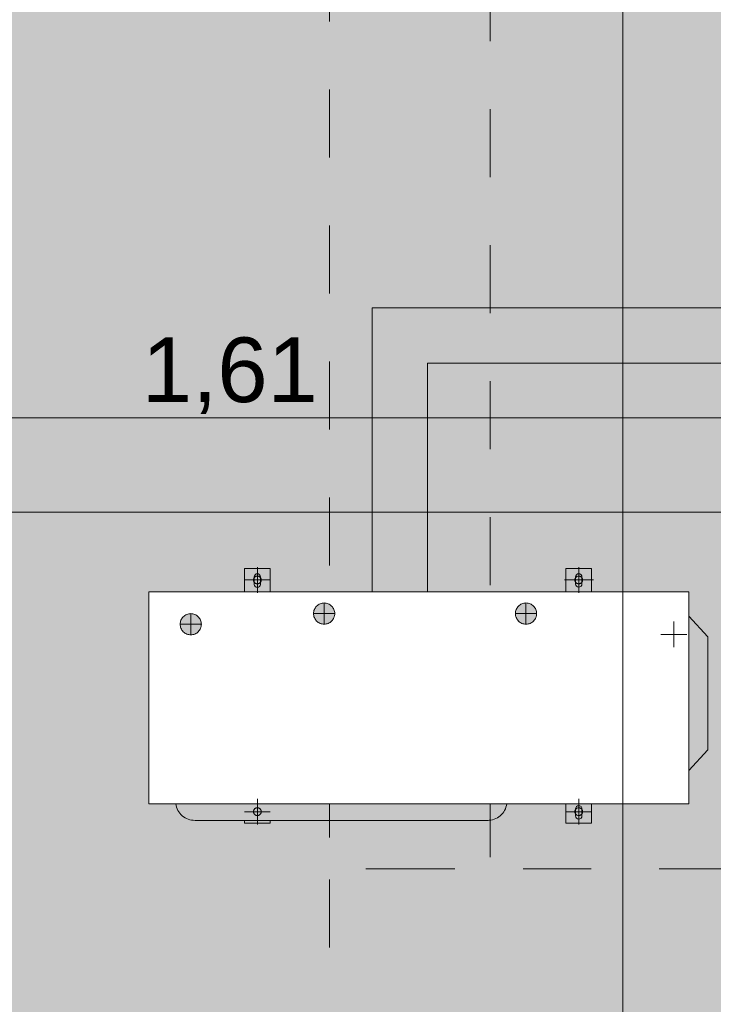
# Model space of a CAD drawing. Header units: metres. Extents: x -180 to 4, y -47 to 4.
# Tile 60 of 256: x -164.63 to -163.55, y -6.66 to -5.13. Entities that reach past the tile are written whole.
import ezdxf

# ---------------------------------------------------------------- set-up
doc = ezdxf.new("R2010")
doc.units = ezdxf.units.M
doc.header["$LTSCALE"] = 0.05
doc.header["$PDMODE"] = 1
doc.header["$PDSIZE"] = -2
doc.linetypes.add('Linienart-34', pattern=[4.233, 2.116, -2.117])
doc.layers.get('0').update_dxf_attribs({"lineweight": 25})
for name, color, linetype, lineweight, true_color in [('30 -36 Dächer- 3 Dachbeläge', 7, 'Continuous', 15, 0x9999ff), ('30 -36 Dächer- 3 Dachbeläge Gründach', 250, 'Continuous', 9, 0x333333), ('70 -72 Beschriftung- 1 Beschriftung allgemein', 7, 'Continuous', 9, 0xff6633), ('70 -76 Bemaßung- 2 Allgemein', 7, 'Continuous', 5, 0x6666cc)]:
    doc.layers.add(name, color=color, linetype=linetype, lineweight=lineweight, true_color=true_color)
doc.layers.add('70 -73 Bauteildarst.- 2 verdeckt 0.15', color=7, linetype='Linienart-34', lineweight=15)
doc.layers.add('Keine', color=7, linetype='Continuous', lineweight=9)
doc.styles.add('Arial', font='arial.ttf')
doc.dimstyles.new('k+k_klein', dxfattribs={"dimtxt": 0.075516, "dimasz": 0.05302, "dimexe": 0.05, "dimexo": 0.15, "dimgap": 0.005, "dimtad": 1, "dimdec": 3, "dimtxsty": 'Arial', "dimblk": 'VW_SLASH-2', "dimblk1": 'VW_SLASH-2', "dimblk2": 'VW_SLASH-2', "dimcen": 0, "dimdle": 0.025, "dimadec": 3, "dimazin": 0, "dimtfac": 0.75, "dimtdec": 3, "dimtix": 1, "dimtmove": 0, "dimatfit": 0, "dimldrblk": 'VW_FILLEDARROW', "dimfxl": 0.1, "dimfxlon": 1, "dimfrac": 2, "dimtolj": 1, "dimarcsym": 0})

# ---------------------------------------------------------------- blocks, each defined once
blk = doc.blocks.new('Gruppe-1424')
at = {"layer": 'Keine', "color": 252, "true_color": 0x888888}
for p, q in [((-164.0797, -6.0156), (-164.0797, -5.5737)), ((-164.0797, -5.5737), (-161.3801, -5.5737)), ((-163.9934, -6.0156), (-163.9934, -5.6601)), ((-163.9934, -5.6601), (-161.4354, -5.6601)), ((-164.2383, -5.9796), (-164.2783, -5.9796)), ((-164.2383, -5.9796), (-164.2783, -5.9796)), ((-163.7383, -5.9796), (-163.7783, -5.9796)), ((-163.7383, -5.9796), (-163.7783, -5.9796)), ((-164.2783, -5.9973), (-164.2383, -5.9973)), ((-164.2633, -5.9926), (-164.2633, -6.0036)), ((-164.2633, -5.9926), (-164.2633, -6.0036)), ((-164.2533, -5.9926), (-164.2533, -6.0036)), ((-164.2533, -5.9926), (-164.2533, -6.0036)), ((-163.7805, -5.9973), (-163.7355, -5.9973)), ((-163.7633, -5.9926), (-163.7633, -6.0036)), ((-163.7633, -5.9926), (-163.7633, -6.0036)), ((-163.7533, -5.9926), (-163.7533, -6.0036)), ((-163.7533, -5.9926), (-163.7533, -6.0036)), ((-164.1544, -6.0696), (-164.1544, -6.0296)), ((-163.8404, -6.0696), (-163.8404, -6.0296)), ((-164.3619, -6.0862), (-164.3619, -6.0462)), ((-164.1744, -6.0496), (-164.1344, -6.0496)), ((-163.8604, -6.0496), (-163.8204, -6.0496)), ((-164.3819, -6.0662), (-164.3419, -6.0662)), ((-163.5573, -6.2616), (-163.5573, -6.0856)), ((-163.5573, -6.2616), (-163.5573, -6.0856)), ((-164.2383, -6.3579), (-164.2783, -6.3579)), ((-163.7383, -6.3579), (-163.7783, -6.3579)), ((-163.7633, -6.3536), (-163.7633, -6.3646)), ((-163.7633, -6.3536), (-163.7633, -6.3646)), ((-163.7533, -6.3536), (-163.7533, -6.3646)), ((-163.7533, -6.3536), (-163.7533, -6.3646)), ((-163.8993, -6.3714), (-164.3553, -6.3714)), ((-163.8993, -6.3714), (-164.3553, -6.3714)), ((-164.2783, -6.3714), (-164.2783, -6.3756)), ((-164.2783, -6.3714), (-164.2783, -6.3756)), ((-164.2383, -6.3714), (-164.2383, -6.3756)), ((-164.2383, -6.3714), (-164.2383, -6.3756)), ((-164.2383, -6.3756), (-164.2783, -6.3756)), ((-164.2383, -6.3756), (-164.2783, -6.3756)), ((-163.7383, -6.3756), (-163.7783, -6.3756)), ((-163.7383, -6.3756), (-163.7783, -6.3756))]:
    blk.add_line(p, q, dxfattribs=at)
at = {"layer": 'Keine', "color": 252, "linetype": 'Continuous', "true_color": 0x888888, "flags": 128}
for points in [[(-164.2523, -5.9973), (-164.2523, -5.9979), (-164.2524, -5.9985), (-164.2526, -5.999), (-164.2528, -5.9996), (-164.253, -6.0001), (-164.2533, -6.0006), (-164.2537, -6.0011), (-164.2541, -6.0015), (-164.2545, -6.0019), (-164.255, -6.0023), (-164.2555, -6.0026), (-164.256, -6.0028), (-164.2566, -6.003), (-164.2571, -6.0032), (-164.2577, -6.0033), (-164.2583, -6.0033), (-164.2589, -6.0033), (-164.2595, -6.0032), (-164.26, -6.003), (-164.2606, -6.0028), (-164.2611, -6.0026), (-164.2616, -6.0023), (-164.2621, -6.0019), (-164.2625, -6.0015), (-164.2629, -6.0011), (-164.2633, -6.0006), (-164.2636, -6.0001), (-164.2638, -5.9996), (-164.264, -5.999), (-164.2642, -5.9985), (-164.2643, -5.9979), (-164.2643, -5.9973), (-164.2643, -5.9967), (-164.2642, -5.9961), (-164.264, -5.9955), (-164.2638, -5.995), (-164.2636, -5.9945), (-164.2633, -5.9939), (-164.2629, -5.9935), (-164.2625, -5.993), (-164.2621, -5.9926), (-164.2616, -5.9923), (-164.2611, -5.992), (-164.2606, -5.9917), (-164.26, -5.9915), (-164.2595, -5.9914), (-164.2589, -5.9913), (-164.2583, -5.9913), (-164.2577, -5.9913), (-164.2571, -5.9914), (-164.2566, -5.9915), (-164.256, -5.9917), (-164.2555, -5.992), (-164.255, -5.9923), (-164.2545, -5.9926), (-164.2541, -5.993), (-164.2537, -5.9935), (-164.2533, -5.9939), (-164.253, -5.9945), (-164.2528, -5.995), (-164.2526, -5.9955), (-164.2524, -5.9961), (-164.2523, -5.9967)], [(-163.7523, -5.9973), (-163.7523, -5.9979), (-163.7524, -5.9985), (-163.7526, -5.999), (-163.7528, -5.9996), (-163.753, -6.0001), (-163.7533, -6.0006), (-163.7537, -6.0011), (-163.7541, -6.0015), (-163.7545, -6.0019), (-163.755, -6.0023), (-163.7555, -6.0026), (-163.756, -6.0028), (-163.7566, -6.003), (-163.7571, -6.0032), (-163.7577, -6.0033), (-163.7583, -6.0033), (-163.7589, -6.0033), (-163.7595, -6.0032), (-163.76, -6.003), (-163.7606, -6.0028), (-163.7611, -6.0026), (-163.7616, -6.0023), (-163.7621, -6.0019), (-163.7625, -6.0015), (-163.7629, -6.0011), (-163.7633, -6.0006), (-163.7636, -6.0001), (-163.7638, -5.9996), (-163.764, -5.999), (-163.7642, -5.9985), (-163.7643, -5.9979), (-163.7643, -5.9973), (-163.7643, -5.9967), (-163.7642, -5.9961), (-163.764, -5.9955), (-163.7638, -5.995), (-163.7636, -5.9945), (-163.7633, -5.9939), (-163.7629, -5.9935), (-163.7625, -5.993), (-163.7621, -5.9926), (-163.7616, -5.9923), (-163.7611, -5.992), (-163.7606, -5.9917), (-163.76, -5.9915), (-163.7595, -5.9914), (-163.7589, -5.9913), (-163.7583, -5.9913), (-163.7577, -5.9913), (-163.7571, -5.9914), (-163.7566, -5.9915), (-163.756, -5.9917), (-163.7555, -5.992), (-163.755, -5.9923), (-163.7545, -5.9926), (-163.7541, -5.993), (-163.7537, -5.9935), (-163.7533, -5.9939), (-163.753, -5.9945), (-163.7528, -5.995), (-163.7526, -5.9955), (-163.7524, -5.9961), (-163.7523, -5.9967)]]:
    blk.add_lwpolyline(points, close=True, dxfattribs=at)
at = {"layer": 'Keine', "color": 252, "true_color": 0x888888, "flags": 128}
for points in [[(-164.2533, -5.9926, 0.414214), (-164.2583, -5.9876, 0.414214), (-164.2633, -5.9926)], [(-164.2533, -5.9926, 0.414214), (-164.2583, -5.9876, 0.414214), (-164.2633, -5.9926)], [(-163.7533, -5.9926, 0.414214), (-163.7583, -5.9876, 0.414214), (-163.7633, -5.9926)], [(-163.7533, -5.9926, 0.414214), (-163.7583, -5.9876, 0.414214), (-163.7633, -5.9926)], [(-164.2633, -6.0036, 0.012522), (-164.2633, -6.0038, 0.012522), (-164.2633, -6.0041)], [(-164.2633, -6.0036, 0.012522), (-164.2633, -6.0038, 0.012522), (-164.2633, -6.0041)], [(-164.2533, -6.0041, 0.012522), (-164.2533, -6.0038, 0.012522), (-164.2533, -6.0036)], [(-164.2533, -6.0041, 0.012522), (-164.2533, -6.0038, 0.012522), (-164.2533, -6.0036)], [(-163.7633, -6.3646, 0.414214), (-163.7583, -6.3696, 0.414214), (-163.7533, -6.3646)], [(-163.7633, -6.3646, 0.414214), (-163.7583, -6.3696, 0.414214), (-163.7533, -6.3646)]]:
    blk.add_lwpolyline(points, format="xyb", dxfattribs=at)
at = {"color": 255, "linetype": 'Continuous', "lineweight": 5}
blk.add_wipeout([(-163.5873, -6.0156), (-163.5873, -6.3456), (-163.8404, -6.3456), (-163.8404, -6.0661), (-163.8372, -6.0658), (-163.8341, -6.0648), (-163.8312, -6.0633), (-163.8287, -6.0612), (-163.8267, -6.0587), (-163.8252, -6.0559), (-163.8242, -6.0528), (-163.8239, -6.0496), (-163.8242, -6.0464), (-163.8252, -6.0433), (-163.8267, -6.0404), (-163.8287, -6.0379), (-163.8312, -6.0359), (-163.8341, -6.0343), (-163.8372, -6.0334), (-163.8404, -6.0331), (-163.8404, -6.0156)], dxfattribs=at).dxf.layer = 'Keine'
at = {"layer": 'Keine', "color": 252, "true_color": 0x888888}
for p, q in [((-163.7783, -5.9796), (-163.7783, -6.0156)), ((-163.7783, -5.9796), (-163.7783, -6.0156)), ((-163.7583, -5.9773), (-163.7583, -6.0173)), ((-163.7383, -5.9796), (-163.7383, -6.0156)), ((-163.7383, -5.9796), (-163.7383, -6.0156)), ((-163.5873, -6.3456), (-163.5873, -6.0156)), ((-163.5873, -6.3456), (-163.5873, -6.0156)), ((-163.6104, -6.0619), (-163.6104, -6.1019)), ((-163.6104, -6.1019), (-163.6104, -6.0619)), ((-163.5573, -6.0856), (-163.5873, -6.0536)), ((-163.5573, -6.0856), (-163.5873, -6.0536)), ((-163.6304, -6.0819), (-163.5904, -6.0819)), ((-163.5573, -6.2616), (-163.5873, -6.2936)), ((-163.5573, -6.2616), (-163.5873, -6.2936)), ((-163.7583, -6.3379), (-163.7583, -6.3779)), ((-163.7783, -6.3456), (-163.7783, -6.3756)), ((-163.7783, -6.3456), (-163.7783, -6.3756)), ((-163.7383, -6.3456), (-163.7383, -6.3756)), ((-163.7383, -6.3456), (-163.7383, -6.3756))]:
    blk.add_line(p, q, dxfattribs=at)
at = {"layer": 'Keine', "color": 252, "true_color": 0x888888, "flags": 128}
for points in [[(-163.7633, -6.0036, 0.414214), (-163.7583, -6.0086, 0.414214), (-163.7533, -6.0036)], [(-163.7633, -6.0036, 0.414214), (-163.7583, -6.0086, 0.414214), (-163.7533, -6.0036)], [(-163.7533, -6.3536, 0.414214), (-163.7583, -6.3486, 0.414214), (-163.7633, -6.3536)], [(-163.7533, -6.3536, 0.414214), (-163.7583, -6.3486, 0.414214), (-163.7633, -6.3536)]]:
    blk.add_lwpolyline(points, format="xyb", dxfattribs=at)
at = {"layer": 'Keine', "color": 252, "linetype": 'Continuous', "true_color": 0x888888, "flags": 128}
blk.add_lwpolyline([(-163.7523, -6.3579), (-163.7523, -6.3585), (-163.7524, -6.3591), (-163.7526, -6.3596), (-163.7528, -6.3602), (-163.753, -6.3607), (-163.7533, -6.3612), (-163.7537, -6.3617), (-163.7541, -6.3621), (-163.7545, -6.3625), (-163.755, -6.3629), (-163.7555, -6.3632), (-163.756, -6.3634), (-163.7566, -6.3636), (-163.7571, -6.3638), (-163.7577, -6.3639), (-163.7583, -6.3639), (-163.7589, -6.3639), (-163.7595, -6.3638), (-163.76, -6.3636), (-163.7606, -6.3634), (-163.7611, -6.3632), (-163.7616, -6.3629), (-163.7621, -6.3625), (-163.7625, -6.3621), (-163.7629, -6.3617), (-163.7633, -6.3612), (-163.7636, -6.3607), (-163.7638, -6.3602), (-163.764, -6.3596), (-163.7642, -6.3591), (-163.7643, -6.3585), (-163.7643, -6.3579), (-163.7643, -6.3573), (-163.7642, -6.3567), (-163.764, -6.3561), (-163.7638, -6.3556), (-163.7636, -6.3551), (-163.7633, -6.3545), (-163.7629, -6.3541), (-163.7625, -6.3536), (-163.7621, -6.3532), (-163.7616, -6.3529), (-163.7611, -6.3526), (-163.7606, -6.3523), (-163.76, -6.3521), (-163.7595, -6.352), (-163.7589, -6.3519), (-163.7583, -6.3519), (-163.7577, -6.3519), (-163.7571, -6.352), (-163.7566, -6.3521), (-163.756, -6.3523), (-163.7555, -6.3526), (-163.755, -6.3529), (-163.7545, -6.3532), (-163.7541, -6.3536), (-163.7537, -6.3541), (-163.7533, -6.3545), (-163.753, -6.3551), (-163.7528, -6.3556), (-163.7526, -6.3561), (-163.7524, -6.3567), (-163.7523, -6.3573)], close=True, dxfattribs=at)
at = {"color": 255, "linetype": 'Continuous', "lineweight": 5}
blk.add_wipeout([(-163.8404, -6.0156), (-163.8404, -6.0331), (-163.8404, -6.0331), (-163.8436, -6.0334), (-163.8467, -6.0343), (-163.8496, -6.0359), (-163.8521, -6.0379), (-163.8541, -6.0404), (-163.8556, -6.0433), (-163.8566, -6.0464), (-163.8569, -6.0496), (-163.8566, -6.0528), (-163.8556, -6.0559), (-163.8541, -6.0587), (-163.8521, -6.0612), (-163.8496, -6.0633), (-163.8467, -6.0648), (-163.8436, -6.0658), (-163.8404, -6.0661), (-163.8404, -6.0661), (-163.8404, -6.3456), (-164.1544, -6.3456), (-164.1544, -6.0661), (-164.1512, -6.0658), (-164.1481, -6.0648), (-164.1452, -6.0633), (-164.1427, -6.0612), (-164.1407, -6.0587), (-164.1392, -6.0559), (-164.1382, -6.0528), (-164.1379, -6.0496), (-164.1382, -6.0464), (-164.1392, -6.0433), (-164.1407, -6.0404), (-164.1427, -6.0379), (-164.1452, -6.0359), (-164.1481, -6.0343), (-164.1512, -6.0334), (-164.1544, -6.0331), (-164.1544, -6.0156)], dxfattribs=at).dxf.layer = 'Keine'
at = {"layer": 'Keine', "color": 252, "linetype": 'Continuous', "true_color": 0x888888, "flags": 128}
blk.add_lwpolyline([(-163.8239, -6.0496), (-163.824, -6.0512), (-163.8242, -6.0528), (-163.8246, -6.0544), (-163.8252, -6.0559), (-163.8258, -6.0574), (-163.8267, -6.0587), (-163.8276, -6.06), (-163.8287, -6.0612), (-163.8299, -6.0623), (-163.8312, -6.0633), (-163.8326, -6.0641), (-163.8341, -6.0648), (-163.8356, -6.0654), (-163.8372, -6.0658), (-163.8388, -6.066), (-163.8404, -6.0661), (-163.842, -6.066), (-163.8436, -6.0658), (-163.8452, -6.0654), (-163.8467, -6.0648), (-163.8482, -6.0641), (-163.8496, -6.0633), (-163.8509, -6.0623), (-163.8521, -6.0612), (-163.8532, -6.06), (-163.8541, -6.0587), (-163.8549, -6.0574), (-163.8556, -6.0559), (-163.8562, -6.0544), (-163.8566, -6.0528), (-163.8568, -6.0512), (-163.8569, -6.0496), (-163.8568, -6.048), (-163.8566, -6.0464), (-163.8562, -6.0448), (-163.8556, -6.0433), (-163.8549, -6.0418), (-163.8541, -6.0404), (-163.8532, -6.0391), (-163.8521, -6.0379), (-163.8509, -6.0368), (-163.8496, -6.0359), (-163.8482, -6.035), (-163.8467, -6.0343), (-163.8452, -6.0338), (-163.8436, -6.0334), (-163.842, -6.0332), (-163.8404, -6.0331), (-163.8388, -6.0332), (-163.8372, -6.0334), (-163.8356, -6.0338), (-163.8341, -6.0343), (-163.8326, -6.035), (-163.8312, -6.0359), (-163.8299, -6.0368), (-163.8287, -6.0379), (-163.8276, -6.0391), (-163.8267, -6.0404), (-163.8258, -6.0418), (-163.8252, -6.0433), (-163.8246, -6.0448), (-163.8242, -6.0464), (-163.824, -6.048)], close=True, dxfattribs=at)
at = {"layer": 'Keine', "color": 252, "true_color": 0x888888, "flags": 128}
blk.add_lwpolyline([(-163.9003, -6.3714, 0.184022), (-163.8804, -6.3642, 0.184022), (-163.8703, -6.3456)], format="xyb", dxfattribs=at)
blk.add_lwpolyline([(-163.9003, -6.3714, 0.184022), (-163.8804, -6.3642, 0.184022), (-163.8703, -6.3456)], format="xyb", dxfattribs=at)
at = {"color": 255, "linetype": 'Continuous', "lineweight": 5}
blk.add_wipeout([(-164.1544, -6.0156), (-164.1544, -6.0331), (-164.1544, -6.0331), (-164.1576, -6.0334), (-164.1607, -6.0343), (-164.1636, -6.0359), (-164.1661, -6.0379), (-164.1681, -6.0404), (-164.1696, -6.0433), (-164.1706, -6.0464), (-164.1709, -6.0496), (-164.1706, -6.0528), (-164.1696, -6.0559), (-164.1681, -6.0587), (-164.1661, -6.0612), (-164.1636, -6.0633), (-164.1607, -6.0648), (-164.1576, -6.0658), (-164.1544, -6.0661), (-164.1544, -6.0661), (-164.1544, -6.3456), (-164.3619, -6.3456), (-164.3619, -6.0827), (-164.3587, -6.0824), (-164.3556, -6.0814), (-164.3527, -6.0799), (-164.3502, -6.0778), (-164.3482, -6.0753), (-164.3467, -6.0725), (-164.3457, -6.0694), (-164.3454, -6.0662), (-164.3457, -6.063), (-164.3467, -6.0599), (-164.3482, -6.057), (-164.3502, -6.0545), (-164.3527, -6.0525), (-164.3556, -6.0509), (-164.3587, -6.05), (-164.3619, -6.0497), (-164.3619, -6.0156)], dxfattribs=at).dxf.layer = 'Keine'
at = {"layer": 'Keine', "color": 252, "true_color": 0x888888}
for p, q in [((-164.2783, -5.9796), (-164.2783, -6.0156)), ((-164.2783, -5.9796), (-164.2783, -6.0156)), ((-164.2583, -5.9773), (-164.2583, -6.0173)), ((-164.2383, -5.9796), (-164.2383, -6.0156)), ((-164.2383, -5.9796), (-164.2383, -6.0156)), ((-164.2583, -6.3379), (-164.2583, -6.3779))]:
    blk.add_line(p, q, dxfattribs=at)
at = {"layer": 'Keine', "color": 252, "true_color": 0x888888, "flags": 128}
blk.add_lwpolyline([(-164.2633, -6.0041, 0.38517), (-164.2583, -6.0086, 0.38517), (-164.2533, -6.0041)], format="xyb", dxfattribs=at)
blk.add_lwpolyline([(-164.2633, -6.0041, 0.38517), (-164.2583, -6.0086, 0.38517), (-164.2533, -6.0041)], format="xyb", dxfattribs=at)
at = {"layer": 'Keine', "color": 252, "linetype": 'Continuous', "true_color": 0x888888, "flags": 128}
for points in [[(-164.1379, -6.0496), (-164.138, -6.0512), (-164.1382, -6.0528), (-164.1386, -6.0544), (-164.1392, -6.0559), (-164.1398, -6.0574), (-164.1407, -6.0587), (-164.1416, -6.06), (-164.1427, -6.0612), (-164.1439, -6.0623), (-164.1452, -6.0633), (-164.1466, -6.0641), (-164.1481, -6.0648), (-164.1496, -6.0654), (-164.1512, -6.0658), (-164.1528, -6.066), (-164.1544, -6.0661), (-164.156, -6.066), (-164.1576, -6.0658), (-164.1592, -6.0654), (-164.1607, -6.0648), (-164.1622, -6.0641), (-164.1636, -6.0633), (-164.1649, -6.0623), (-164.1661, -6.0612), (-164.1672, -6.06), (-164.1681, -6.0587), (-164.1689, -6.0574), (-164.1696, -6.0559), (-164.1702, -6.0544), (-164.1706, -6.0528), (-164.1708, -6.0512), (-164.1709, -6.0496), (-164.1708, -6.048), (-164.1706, -6.0464), (-164.1702, -6.0448), (-164.1696, -6.0433), (-164.1689, -6.0418), (-164.1681, -6.0404), (-164.1672, -6.0391), (-164.1661, -6.0379), (-164.1649, -6.0368), (-164.1636, -6.0359), (-164.1622, -6.035), (-164.1607, -6.0343), (-164.1592, -6.0338), (-164.1576, -6.0334), (-164.156, -6.0332), (-164.1544, -6.0331), (-164.1528, -6.0332), (-164.1512, -6.0334), (-164.1496, -6.0338), (-164.1481, -6.0343), (-164.1466, -6.035), (-164.1452, -6.0359), (-164.1439, -6.0368), (-164.1427, -6.0379), (-164.1416, -6.0391), (-164.1407, -6.0404), (-164.1398, -6.0418), (-164.1392, -6.0433), (-164.1386, -6.0448), (-164.1382, -6.0464), (-164.138, -6.048)], [(-164.2523, -6.3579), (-164.2523, -6.3585), (-164.2524, -6.3591), (-164.2526, -6.3596), (-164.2528, -6.3602), (-164.253, -6.3607), (-164.2533, -6.3612), (-164.2537, -6.3617), (-164.2541, -6.3621), (-164.2545, -6.3625), (-164.255, -6.3629), (-164.2555, -6.3632), (-164.256, -6.3634), (-164.2566, -6.3636), (-164.2571, -6.3638), (-164.2577, -6.3639), (-164.2583, -6.3639), (-164.2589, -6.3639), (-164.2595, -6.3638), (-164.26, -6.3636), (-164.2606, -6.3634), (-164.2611, -6.3632), (-164.2616, -6.3629), (-164.2621, -6.3625), (-164.2625, -6.3621), (-164.2629, -6.3617), (-164.2633, -6.3612), (-164.2636, -6.3607), (-164.2638, -6.3602), (-164.264, -6.3596), (-164.2642, -6.3591), (-164.2643, -6.3585), (-164.2643, -6.3579), (-164.2643, -6.3573), (-164.2642, -6.3567), (-164.264, -6.3561), (-164.2638, -6.3556), (-164.2636, -6.3551), (-164.2633, -6.3545), (-164.2629, -6.3541), (-164.2625, -6.3536), (-164.2621, -6.3532), (-164.2616, -6.3529), (-164.2611, -6.3526), (-164.2606, -6.3523), (-164.26, -6.3521), (-164.2595, -6.352), (-164.2589, -6.3519), (-164.2583, -6.3519), (-164.2577, -6.3519), (-164.2571, -6.352), (-164.2566, -6.3521), (-164.256, -6.3523), (-164.2555, -6.3526), (-164.255, -6.3529), (-164.2545, -6.3532), (-164.2541, -6.3536), (-164.2537, -6.3541), (-164.2533, -6.3545), (-164.253, -6.3551), (-164.2528, -6.3556), (-164.2526, -6.3561), (-164.2524, -6.3567), (-164.2523, -6.3573)]]:
    blk.add_lwpolyline(points, close=True, dxfattribs=at)
at = {"color": 255, "linetype": 'Continuous', "lineweight": 5}
blk.add_wipeout([(-164.3619, -6.0156), (-164.3619, -6.0497), (-164.3619, -6.0497), (-164.3651, -6.05), (-164.3682, -6.0509), (-164.3711, -6.0525), (-164.3736, -6.0545), (-164.3756, -6.057), (-164.3771, -6.0599), (-164.3781, -6.063), (-164.3784, -6.0662), (-164.3781, -6.0694), (-164.3771, -6.0725), (-164.3756, -6.0753), (-164.3736, -6.0778), (-164.3711, -6.0799), (-164.3682, -6.0814), (-164.3651, -6.0824), (-164.3619, -6.0827), (-164.3619, -6.0827), (-164.3619, -6.3456), (-164.4273, -6.3456), (-164.4273, -6.0156)], dxfattribs=at).dxf.layer = 'Keine'
at = {"layer": 'Keine', "color": 252, "true_color": 0x888888}
for p, q in [((-163.5873, -6.0156), (-164.4273, -6.0156)), ((-164.4273, -6.0156), (-164.4273, -6.3456)), ((-163.5873, -6.0156), (-164.4273, -6.0156)), ((-164.4273, -6.0156), (-164.4273, -6.3456)), ((-163.5873, -6.3456), (-164.4273, -6.3456)), ((-163.5873, -6.3456), (-164.4273, -6.3456))]:
    blk.add_line(p, q, dxfattribs=at)
at = {"layer": 'Keine', "color": 252, "linetype": 'Continuous', "true_color": 0x888888, "flags": 128}
blk.add_lwpolyline([(-164.3454, -6.0662), (-164.3455, -6.0678), (-164.3457, -6.0694), (-164.3461, -6.071), (-164.3467, -6.0725), (-164.3473, -6.074), (-164.3482, -6.0753), (-164.3491, -6.0766), (-164.3502, -6.0778), (-164.3514, -6.0789), (-164.3527, -6.0799), (-164.3541, -6.0807), (-164.3556, -6.0814), (-164.3571, -6.082), (-164.3587, -6.0824), (-164.3603, -6.0826), (-164.3619, -6.0827), (-164.3635, -6.0826), (-164.3651, -6.0824), (-164.3667, -6.082), (-164.3682, -6.0814), (-164.3697, -6.0807), (-164.3711, -6.0799), (-164.3724, -6.0789), (-164.3736, -6.0778), (-164.3747, -6.0766), (-164.3756, -6.0753), (-164.3764, -6.074), (-164.3771, -6.0725), (-164.3777, -6.071), (-164.3781, -6.0694), (-164.3783, -6.0678), (-164.3784, -6.0662), (-164.3783, -6.0646), (-164.3781, -6.063), (-164.3777, -6.0614), (-164.3771, -6.0599), (-164.3764, -6.0584), (-164.3756, -6.057), (-164.3747, -6.0557), (-164.3736, -6.0545), (-164.3724, -6.0534), (-164.3711, -6.0525), (-164.3697, -6.0516), (-164.3682, -6.0509), (-164.3667, -6.0504), (-164.3651, -6.05), (-164.3635, -6.0498), (-164.3619, -6.0497), (-164.3603, -6.0498), (-164.3587, -6.05), (-164.3571, -6.0504), (-164.3556, -6.0509), (-164.3541, -6.0516), (-164.3527, -6.0525), (-164.3514, -6.0534), (-164.3502, -6.0545), (-164.3491, -6.0557), (-164.3482, -6.057), (-164.3473, -6.0584), (-164.3467, -6.0599), (-164.3461, -6.0614), (-164.3457, -6.063), (-164.3455, -6.0646)], close=True, dxfattribs=at)
at = {"layer": 'Keine', "color": 252, "true_color": 0x888888, "flags": 128}
blk.add_lwpolyline([(-164.3853, -6.3456, 0.184022), (-164.3752, -6.3642, 0.184022), (-164.3553, -6.3714)], format="xyb", dxfattribs=at)
blk.add_lwpolyline([(-164.3853, -6.3456, 0.184022), (-164.3752, -6.3642, 0.184022), (-164.3553, -6.3714)], format="xyb", dxfattribs=at)
blk = doc.blocks.new('Gruppe-1433')
at = {"layer": '30 -36 Dächer- 3 Dachbeläge Gründach', "linetype": 'Continuous', "lineweight": 0, "true_color": 0xe7eedf, "transparency": 33554687}
blk.add_hatch(color=254, dxfattribs=at).paths.add_polyline_path([(-175.136, -0.732), (-160.506, -0.732), (-160.506, -11.412), (-175.136, -11.412)])
at = {"color": 255, "lineweight": 9}
blk.add_wipeout([(-160.825, -6.8175), (-160.825, -8.1025), (-162.456, -8.1025), (-162.456, -8.682), (-165.7546, -8.682), (-165.7546, -8.1415), (-165.056, -8.1415), (-165.056, -6.7415), (-165.7546, -6.7415), (-165.7546, -5.8915), (-162.256, -5.8915), (-162.256, -6.8175)], dxfattribs=at).dxf.layer = '30 -36 Dächer- 3 Dachbeläge'
at = {"layer": '30 -36 Dächer- 3 Dachbeläge', "linetype": 'Continuous', "lineweight": 9}
h = blk.add_hatch(dxfattribs=at)
h.set_pattern_fill('{914A209A-ED12-11EE-87B6-5CE', style=0, pattern_type=2)
h.set_pattern_definition([(-22, (-154.2085, -7.44149), (-0.018555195, 0.04226461), [0.000625, -0.061875]), (14, (-154.200251, -7.464167), (-0.03711039, -0.027832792), [0.000625, -0.030625]), (-3.77456, (-154.259014, -7.4786), (-0.01958604, 0.06597403), [0.00028186, -0.09367194]), (-68, (-154.08892, -7.41469), (0.1926424, 0.04408), [0.0002813, -0.0934688]), (96, (-154.222934, -7.506433), (-0.03610527, -0.06319548), [0.0005625, -0.0931875]), (132, (-154.1951, -7.482728), (0.04020292, 0.00412338), [0.0003125, -0.0621875]), (-17, (-154.227055, -7.46623), (0.0930531, 0.02892868), [0.000625, -0.061875]), (-145, (-154.2219, -7.461075), (0.06266964, -0.04009224), [0.000625, -0.061875]), (-137, (-154.23633, -7.45798), (0.0494443, -0.0212357), [0.000625, -0.061875])])
h.paths.add_polyline_path([(-162.256, -5.8915), (-162.256, -6.8175), (-160.825, -6.8175), (-160.825, -8.1025), (-162.456, -8.1025), (-162.456, -8.682), (-167.071, -8.682), (-167.071, -5.8915)])
h.paths.add_polyline_path([(-165.056, -8.1415), (-165.056, -6.7415), (-166.456, -6.7415), (-166.456, -8.1415)])
at = {"layer": '30 -36 Dächer- 3 Dachbeläge', "lineweight": 9, "flags": 128}
blk.add_lwpolyline([(-162.256, -5.8915), (-162.256, -6.8175), (-160.825, -6.8175), (-160.825, -8.1025), (-162.456, -8.1025), (-162.456, -8.682), (-167.071, -8.682), (-167.071, -5.8915)], close=True, dxfattribs=at)
at = {"layer": '70 -73 Bauteildarst.- 2 verdeckt 0.15', "flags": 128}
for points in [[(-164.1462, -0.647), (-163.896, -0.647), (-163.896, -6.447), (-164.1462, -6.447)], [(-162.046, -6.447), (-164.1462, -6.447), (-164.146, -8.822), (-162.046, -8.822)]]:
    blk.add_lwpolyline(points, close=True, dxfattribs=at)
at = {"color": 255, "lineweight": 9}
blk.add_wipeout([(-160.051, -11.867), (-167.8062, -11.867), (-167.8062, -11.412), (-160.506, -11.412), (-160.506, -0.732), (-167.8062, -0.732), (-167.8062, -0.277), (-160.051, -0.277)], dxfattribs=at).dxf.layer = '30 -36 Dächer- 3 Dachbeläge'
at = {"layer": '70 -72 Beschriftung- 1 Beschriftung allgemein', "color": 7}
blk.add_blockref('Gruppe-1424', (0, 0), dxfattribs=at)
blk = doc.blocks.new('_Dach_2D (2D)')
at = {"layer": '70 -72 Beschriftung- 1 Beschriftung allgemein', "color": 7}
blk.add_blockref('Gruppe-1433', (0, 0), dxfattribs=at)
blk = doc.blocks.new('VW_SLASH-2')
at = {"color": 0, "linetype": 'ByBlock', "lineweight": -2, "transparency": 16777216}
blk.add_line((0.472, 0), (-1, 0), dxfattribs=at)
at = {"color": 0, "lineweight": 5, "transparency": 16777216, "flags": 128}
blk.add_lwpolyline([(0.5, 0.5), (-0.5, -0.5)], dxfattribs=at)
blk = doc.blocks.new('*D2348')
at = {"layer": '70 -76 Bemaßung- 2 Allgemein', "color": 0, "lineweight": -2}
for p, q in [((-163.6156, -0.447), (-163.74, -0.447)), ((-163.69, -7.779), (-163.69, -0.5001)), ((-163.59, -7.832), (-163.74, -7.832))]:
    blk.add_line(p, q, dxfattribs=at)
at = {"layer": 'Defpoints', "color": 0}
for p in [(-163.69, -0.447), (-163.4656, -0.447), (-163.306, -7.832)]:
    blk.add_point(p, dxfattribs=at)
at = {"layer": '70 -76 Bemaßung- 2 Allgemein', "color": 0, "lineweight": -2, "xscale": 0.05302001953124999, "yscale": 0.05302001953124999, "zscale": 0.05302001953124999}
for p, rotation in [((-163.69, -0.447), 90), ((-163.69, -7.832), 270)]:
    blk.add_blockref('VW_SLASH-2', p, dxfattribs=dict(at, rotation=rotation))
at = {"layer": '70 -76 Bemaßung- 2 Allgemein', "color": 0, "insert": (-163.7722, -4.1395), "char_height": 0.100689, "attachment_point": 5, "rotation": 90, "style": 'Arial'}
blk.add_mtext('\\A1;7,38\\S5^ ;', dxfattribs=at)
blk = doc.blocks.new('VW_FILLEDARROW')
at = {"linetype": 'Continuous', "lineweight": 0, "transparency": 16777216}
blk.add_hatch(color=0, dxfattribs=at).paths.add_polyline_path([(-2.829, 0.758), (0, 0), (-2.829, -0.758)])
at = {"color": 0, "lineweight": 5, "transparency": 16777216, "flags": 128}
blk.add_lwpolyline([(-2.829, 0.758), (0, 0), (-2.829, -0.758)], close=True, dxfattribs=at)
blk = doc.blocks.new('*D2511')
at = {"layer": '70 -76 Bemaßung- 2 Allgemein', "color": 0, "lineweight": -2}
for p, q in [((-165.106, -5.845), (-165.106, -5.695)), ((-163.496, -5.845), (-163.496, -5.695)), ((-163.549, -5.745), (-165.053, -5.745))]:
    blk.add_line(p, q, dxfattribs=at)
at = {"layer": 'Defpoints', "color": 0}
for p in [(-165.106, -5.745), (-165.106, -6.7915), (-163.496, -7.2515)]:
    blk.add_point(p, dxfattribs=at)
at = {"layer": '70 -76 Bemaßung- 2 Allgemein', "color": 0, "lineweight": -2, "xscale": 0.05302001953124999, "yscale": 0.05302001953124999, "zscale": 0.05302001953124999, "rotation": 180}
blk.add_blockref('VW_SLASH-2', (-165.106, -5.745), dxfattribs=at)
at = {"layer": '70 -76 Bemaßung- 2 Allgemein', "color": 0, "lineweight": -2, "xscale": 0.05302001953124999, "yscale": 0.05302001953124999, "zscale": 0.05302001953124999}
blk.add_blockref('VW_SLASH-2', (-163.496, -5.745), dxfattribs=at)
at = {"layer": '70 -76 Bemaßung- 2 Allgemein', "color": 0, "insert": (-164.301, -5.6795), "char_height": 0.10069, "attachment_point": 5, "style": 'Arial'}
blk.add_mtext('\\A1;1,61', dxfattribs=at)
blk = doc.blocks.new('Gruppe-1931')
at = {"layer": '70 -76 Bemaßung- 2 Allgemein'}
dim = blk.add_linear_dim(base=(-163.69, -0.447), p1=(-163.306, -7.832), p2=(-163.4656, -0.447), angle=270, text='7,38\\S5^ ;', dimstyle='k+k_klein', override={"dimtxt": 0.100689, "dimgap": 0.005, "dimpost": '<>', "dimtxsty": 'Arial', "dimtmove": 2}, dxfattribs=at)
dim.commit()
dim.dimension.update_dxf_attribs({"geometry": '*D2348', "text_midpoint": (-163.7722, -4.1395)})
blk = doc.blocks.new('Gruppe-2007')
at = {"layer": '70 -76 Bemaßung- 2 Allgemein'}
dim = blk.add_linear_dim(base=(-165.10599996, -5.745), p1=(-163.49599996, -7.2514912), p2=(-165.10599996, -6.7914912), text='1,61', dimstyle='k+k_klein', override={"dimtxt": 0.100689, "dimgap": 0.005, "dimdec": 8, "dimpost": '<>', "dimtxsty": 'Arial', "dimtmove": 2}, dxfattribs=at)
dim.commit()
dim.dimension.update_dxf_attribs({"geometry": '*D2511', "text_midpoint": (-164.30099996, -5.67953646)})
blk = doc.blocks.new('_Dach_2D Bemaßung_ Beschriftung (2D)')
at = {"layer": '70 -76 Bemaßung- 2 Allgemein'}
for name in ['Gruppe-1931', 'Gruppe-2007']:
    blk.add_blockref(name, (0, 0), dxfattribs=at)

msp = doc.modelspace()

# ---------------------------------------------------------------- block references
at = {"layer": 'Keine', "color": 1}
msp.add_blockref('_Dach_2D (2D)', (0, 0), dxfattribs=at)

# ---------------------------------------------------------------- next in the draw order: block references
msp.add_blockref('_Dach_2D Bemaßung_ Beschriftung (2D)', (0, 0), dxfattribs=at)

doc.saveas('drawing.dxf')
